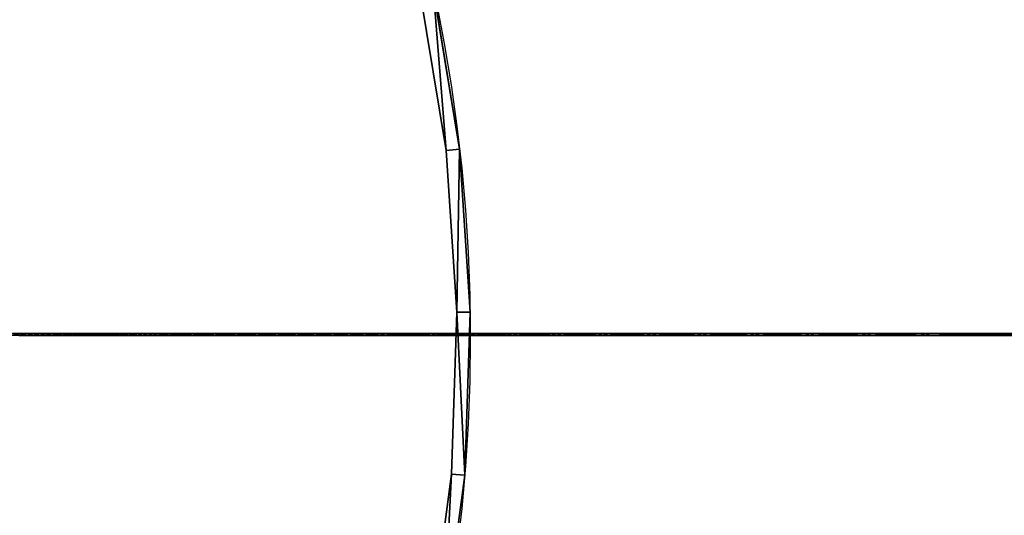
# Model space of a CAD drawing. Extents: x 34 to 1129, y -19 to 489.
# Tile 176 of 237: x 470 to 618, y 210 to 284. Entities that reach past the tile are written whole.
import ezdxf

# ---------------------------------------------------------------- set-up
doc = ezdxf.new("R2010")
doc.units = 0
doc.layers.get('0').update_dxf_attribs({"color": 13, "linetype": 'CONTINUOUS'})

# ---------------------------------------------------------------- blocks, each defined once
blk = doc.blocks.new('GROUP_13')
for p, q in [((498.35, 278.38, 320), (494.37, 302.59, 320)), ((498.35, 278.38), (494.37, 302.59)), ((499.94, 253.9, 320), (498.35, 278.38, 320)), ((498.35, 278.38), (498.35, 278.38, 320)), ((499.94, 253.9), (498.35, 278.38)), ((499.12, 229.38, 320), (499.94, 253.9, 320)), ((499.12, 229.38), (499.94, 253.9)), ((499.94, 253.9), (499.94, 253.9, 320)), ((495.9, 205.06, 320), (499.12, 229.38, 320)), ((495.9, 205.06), (499.12, 229.38)), ((499.12, 229.38), (499.12, 229.38, 320))]:
    blk.add_line(p, q)
mesh = blk.add_polyface()
corners = [(494.37, 302.59), (498.35, 278.38, 320), (498.35, 278.38), (494.37, 302.59, 320)]
mesh.append_faces([[corners[k] for k in face] for face in [(0, 1, 2), (1, 0, 3)]], dxfattribs={"vtx0": -1})
mesh = blk.add_polyface()
corners = [(498.35, 278.38), (499.94, 253.9, 320), (499.94, 253.9), (498.35, 278.38, 320)]
mesh.append_faces([[corners[k] for k in face] for face in [(0, 1, 2), (1, 0, 3)]], dxfattribs={"vtx0": -1})
mesh = blk.add_polyface()
corners = [(499.94, 253.9), (499.12, 229.38, 320), (499.12, 229.38), (499.94, 253.9, 320)]
mesh.append_faces([[corners[k] for k in face] for face in [(0, 1, 2), (1, 0, 3)]], dxfattribs={"vtx0": -1})
mesh = blk.add_polyface()
corners = [(499.12, 229.38), (495.9, 205.06, 320), (495.9, 205.06), (499.12, 229.38, 320)]
mesh.append_faces([[corners[k] for k in face] for face in [(0, 1, 2), (1, 0, 3)]], dxfattribs={"vtx0": -1})
blk = doc.blocks.new('GROUP_14')
for p, q in [((498.35, 278.38, 5), (496.36, 278.15, 5)), ((496.36, 278.15), (498.35, 278.38)), ((496.36, 278.15), (496.36, 278.15, 5)), ((498.35, 278.38), (498.35, 278.38, 5)), ((499.94, 253.9, 5), (497.94, 253.87, 5)), ((497.94, 253.87), (499.94, 253.9)), ((497.94, 253.87), (497.94, 253.87, 5)), ((499.94, 253.9), (499.94, 253.9, 5)), ((497.12, 229.54), (497.12, 229.54, 5)), ((499.12, 229.38, 5), (497.12, 229.54, 5)), ((497.12, 229.54), (499.12, 229.38)), ((499.12, 229.38), (499.12, 229.38, 5))]:
    blk.add_line(p, q)
for points in [[(205.42, 6.01, 0), (229.54, 2.81, 0), (253.87, 2, 0), (278.15, 3.58, 0), (302.17, 7.53, 0), (325.68, 13.81, 0), (348.46, 22.37, 0), (370.3, 33.12, 0), (390.97, 45.96, 0), (410.29, 60.76, 0), (428.07, 77.39, 0), (444.12, 95.67, 0), (458.31, 115.45, 0), (470.49, 136.52, 0), (480.55, 158.68, 0), (488.39, 181.72, 0), (493.93, 205.42, 0), (497.12, 229.54, 0), (497.94, 253.87, 0), (496.36, 278.15, 0), (492.41, 302.17, 0)], [(253.87, 2, 5), (258.86, 2.33, 5), (278.15, 3.58, 5), (302.17, 7.53, 5), (325.68, 13.81, 5), (348.46, 22.37, 5), (370.3, 33.12, 5), (390.97, 45.96, 5), (410.29, 60.76, 5), (428.07, 77.39, 5), (444.12, 95.67, 5), (458.31, 115.45, 5), (470.49, 136.52, 5), (480.55, 158.68, 5), (488.39, 181.72, 5), (493.93, 205.42, 5), (497.12, 229.54, 5), (497.94, 253.87, 5), (496.36, 278.15, 5), (492.41, 302.17, 5)]]:
    blk.add_polyline3d(points)
for centre in [(249.97, 249.97, 5), (249.97, 249.97)]:
    blk.add_circle(centre, 250)
mesh = blk.add_polyface()
corners = [(494.37, 302.59), (496.36, 278.15), (492.41, 302.17), (498.35, 278.38)]
mesh.append_faces([[corners[k] for k in face] for face in [(0, 1, 2), (1, 0, 3)]], dxfattribs={"vtx0": -1})
mesh = blk.add_polyface()
corners = [(496.36, 278.15, 5), (494.37, 302.59, 5), (492.41, 302.17, 5), (498.35, 278.38, 5)]
mesh.append_faces([[corners[k] for k in face] for face in [(0, 1, 2), (1, 0, 3)]], dxfattribs={"vtx0": -1})
mesh = blk.add_polyface()
corners = [(492.41, 302.17, 5), (496.36, 278.15), (496.36, 278.15, 5), (492.41, 302.17)]
mesh.append_faces([[corners[k] for k in face] for face in [(0, 1, 2), (1, 0, 3)]], dxfattribs={"vtx0": -1})
mesh = blk.add_polyface()
corners = [(494.37, 302.59), (498.35, 278.38, 5), (498.35, 278.38), (494.37, 302.59, 5)]
mesh.append_faces([[corners[k] for k in face] for face in [(0, 1, 2), (1, 0, 3)]], dxfattribs={"vtx0": -1})
mesh = blk.add_polyface()
corners = [(497.94, 253.87, 5), (498.35, 278.38, 5), (496.36, 278.15, 5), (499.94, 253.9, 5)]
mesh.append_faces([[corners[k] for k in face] for face in [(0, 1, 2), (1, 0, 3)]], dxfattribs={"vtx0": -1})
mesh = blk.add_polyface()
corners = [(498.35, 278.38), (497.94, 253.87), (496.36, 278.15), (499.94, 253.9)]
mesh.append_faces([[corners[k] for k in face] for face in [(0, 1, 2), (1, 0, 3)]], dxfattribs={"vtx0": -1})
mesh = blk.add_polyface()
corners = [(496.36, 278.15, 5), (497.94, 253.87), (497.94, 253.87, 5), (496.36, 278.15)]
mesh.append_faces([[corners[k] for k in face] for face in [(0, 1, 2), (1, 0, 3)]], dxfattribs={"vtx0": -1})
mesh = blk.add_polyface()
corners = [(498.35, 278.38), (499.94, 253.9, 5), (499.94, 253.9), (498.35, 278.38, 5)]
mesh.append_faces([[corners[k] for k in face] for face in [(0, 1, 2), (1, 0, 3)]], dxfattribs={"vtx0": -1})
mesh = blk.add_polyface()
corners = [(499.12, 229.38, 5), (497.94, 253.87, 5), (497.12, 229.54, 5), (499.94, 253.9, 5)]
mesh.append_faces([[corners[k] for k in face] for face in [(0, 1, 2), (1, 0, 3)]], dxfattribs={"vtx0": -1})
mesh = blk.add_polyface()
corners = [(497.94, 253.87), (499.12, 229.38), (497.12, 229.54), (499.94, 253.9)]
mesh.append_faces([[corners[k] for k in face] for face in [(0, 1, 2), (1, 0, 3)]], dxfattribs={"vtx0": -1})
mesh = blk.add_polyface()
corners = [(497.94, 253.87, 5), (497.12, 229.54), (497.12, 229.54, 5), (497.94, 253.87)]
mesh.append_faces([[corners[k] for k in face] for face in [(0, 1, 2), (1, 0, 3)]], dxfattribs={"vtx0": -1})
mesh = blk.add_polyface()
corners = [(499.94, 253.9), (499.12, 229.38, 5), (499.12, 229.38), (499.94, 253.9, 5)]
mesh.append_faces([[corners[k] for k in face] for face in [(0, 1, 2), (1, 0, 3)]], dxfattribs={"vtx0": -1})
mesh = blk.add_polyface()
corners = [(497.12, 229.54, 5), (493.93, 205.42), (493.93, 205.42, 5), (497.12, 229.54)]
mesh.append_faces([[corners[k] for k in face] for face in [(0, 1, 2), (1, 0, 3)]], dxfattribs={"vtx0": -1})
mesh = blk.add_polyface()
corners = [(497.12, 229.54), (495.9, 205.06), (493.93, 205.42), (499.12, 229.38)]
mesh.append_faces([[corners[k] for k in face] for face in [(0, 1, 2), (1, 0, 3)]], dxfattribs={"vtx0": -1})
mesh = blk.add_polyface()
corners = [(495.9, 205.06, 5), (497.12, 229.54, 5), (493.93, 205.42, 5), (499.12, 229.38, 5)]
mesh.append_faces([[corners[k] for k in face] for face in [(0, 1, 2), (1, 0, 3)]], dxfattribs={"vtx0": -1})
mesh = blk.add_polyface()
corners = [(499.12, 229.38), (495.9, 205.06, 5), (495.9, 205.06), (499.12, 229.38, 5)]
mesh.append_faces([[corners[k] for k in face] for face in [(0, 1, 2), (1, 0, 3)]], dxfattribs={"vtx0": -1})
blk = doc.blocks.new('GROUP_17')
for p in [(0, 0), (0, 0, 325)]:
    blk.add_blockref('GROUP_14', p)
blk = doc.blocks.new('GROUP_26')
mesh = blk.add_polyface()
corners = [(-36.52, -34.16, -24.3), (154.82, 144.82, 120), (-36.52, -34.16, -28.3), (154.82, 144.82, 124)]
mesh.append_faces([[corners[k] for k in face] for face in [(0, 1, 2), (1, 0, 3)]], dxfattribs={"vtx0": -1})
mesh = blk.add_polyface()
corners = [(154.82, 144.82, 120), (-33.78, -37.08, -28.3), (-36.52, -34.16, -28.3), (157.56, 141.9, 120)]
mesh.append_faces([[corners[k] for k in face] for face in [(0, 1, 2), (1, 0, 3)]], dxfattribs={"vtx0": -1})
mesh = blk.add_polyface()
corners = [(-33.78, -37.08, -24.3), (154.82, 144.82, 124), (-36.52, -34.16, -24.3), (157.56, 141.9, 124)]
mesh.append_faces([[corners[k] for k in face] for face in [(0, 1, 2), (1, 0, 3)]], dxfattribs={"vtx0": -1})
mesh = blk.add_polyface()
corners = [(157.56, 141.9, 120), (-33.78, -37.08, -24.3), (-33.78, -37.08, -28.3), (157.56, 141.9, 124)]
mesh.append_faces([[corners[k] for k in face] for face in [(0, 1, 2), (1, 0, 3)]], dxfattribs={"vtx0": -1})
blk = doc.blocks.new('GROUP_25')
at = {"extrusion": (-0.176676, -0.165263, 0.970296), "rotation": 46.91163252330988}
blk.add_blockref('GROUP_26', (-11.79, 399.36, -148.63), dxfattribs=at)
blk = doc.blocks.new('GROUP_24')
at = {"rotation": 344.8900966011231}
blk.add_blockref('GROUP_25', (-56.17, 73.1, 206), dxfattribs=at)
for name, p in [('GROUP_17', (0, 0)), ('GROUP_13', (0, 0, 5))]:
    blk.add_blockref(name, p)
blk = doc.blocks.new('GROUP_1')
for p, q in [((189.7, 348.75, 0.27), (190.64, 349.05)), ((190.64, 349.05), (191.58, 349.36, 0.27)), ((192.6, 342.74), (193.55, 343.02, 0.27)), ((191.65, 342.46, 0.27), (192.6, 342.74)), ((193.44, 336.12, 0.27), (194.39, 336.37)), ((194.39, 336.37), (195.35, 336.63, 0.27)), ((195.04, 329.73, 0.27), (196.01, 329.96)), ((196.01, 329.96), (196.97, 330.19, 0.27)), ((196.48, 323.3, 0.27), (197.44, 323.51)), ((197.44, 323.51), (198.41, 323.71, 0.27)), ((197.74, 316.82, 0.27), (198.71, 317.01)), ((198.71, 317.01), (199.68, 317.21, 0.27)), ((199.19, 314.69), (200.15, 314.92, 0.27)), ((198.22, 314.46, 0.27), (199.19, 314.69)), ((198.84, 312.12, 0.27), (199.79, 312.4)), ((199.79, 312.4), (200.74, 312.67, 0.27)), ((200.52, 310.14), (201.45, 310.46, 0.27)), ((199.58, 309.81, 0.27), (200.52, 310.14)), ((200.44, 307.54, 0.27), (201.36, 307.92)), ((201.36, 307.92), (202.27, 308.3, 0.27)), ((202.32, 305.75), (203.21, 306.17, 0.27)), ((201.42, 305.33, 0.27), (202.32, 305.75)), ((202.52, 303.16, 0.27), (203.39, 303.63)), ((203.39, 303.63), (204.26, 304.1, 0.27)), ((204.57, 301.58), (205.41, 302.09, 0.27)), ((203.73, 301.06, 0.27), (204.57, 301.58)), ((205.86, 299.58), (206.68, 300.14, 0.27)), ((205.04, 299.02, 0.27), (205.86, 299.58)), ((206.47, 297.06, 0.27), (207.25, 297.66)), ((207.25, 297.66), (208.04, 298.26, 0.27)), ((207.99, 295.17, 0.27), (208.74, 295.82)), ((208.74, 295.82), (209.5, 296.46, 0.27)), ((210.33, 294.05), (211.05, 294.73, 0.27)), ((209.61, 293.37, 0.27), (210.33, 294.05)), ((212.01, 292.38), (212.7, 293.08, 0.27)), ((211.31, 291.67, 0.27), (212.01, 292.38)), ((214.78, 288.28, 0.27), (215.48, 288.97)), ((215.48, 288.97), (216.19, 289.67, 0.27)), ((218.12, 284.79, 0.27), (218.85, 285.46)), ((218.85, 285.46), (219.57, 286.13, 0.27)), ((222.09, 281.84), (222.84, 282.49, 0.27)), ((221.35, 281.19, 0.27), (222.09, 281.84)), ((224.46, 277.5, 0.27), (225.22, 278.12)), ((225.22, 278.12), (225.99, 278.75, 0.27)), ((227.45, 273.7, 0.27), (228.23, 274.3)), ((228.23, 274.3), (229.02, 274.9, 0.27)), ((231.12, 270.39), (231.93, 270.96, 0.27)), ((230.31, 269.81, 0.27), (231.12, 270.39)), ((233.05, 265.83, 0.27), (233.88, 266.38)), ((233.88, 266.38), (234.7, 266.93, 0.27)), ((235.67, 261.77, 0.27), (236.51, 262.29)), ((236.51, 262.29), (237.35, 262.81, 0.27)), ((238.15, 257.62, 0.27), (239, 258.12)), ((239, 258.12), (239.86, 258.61, 0.27)), ((241.36, 253.86), (242.24, 254.33, 0.27)), ((240.49, 253.4, 0.27), (241.36, 253.86)), ((243.59, 249.54), (244.47, 249.98, 0.27)), ((242.7, 249.1, 0.27), (243.59, 249.54)), ((251.28, 233.25), (252.17, 233.69, 0.27)), ((250.39, 232.82, 0.27), (251.28, 233.25)), ((257.24, 221.53), (258.12, 221.99, 0.27)), ((256.37, 221.07, 0.27), (257.24, 221.53)), ((262.68, 209.5, 0.27), (263.55, 209.99)), ((263.55, 209.99), (264.41, 210.47, 0.27)), ((269.34, 198.12, 0.27), (270.18, 198.63)), ((270.18, 198.63), (271.03, 199.15, 0.27)), ((277.15, 187.48), (277.98, 188.02, 0.27)), ((276.32, 186.94, 0.27), (277.15, 187.48)), ((283.63, 175.98, 0.27), (284.44, 176.54)), ((284.44, 176.54), (285.26, 177.1, 0.27)), ((291.25, 165.23, 0.27), (292.05, 165.81)), ((292.05, 165.81), (292.85, 166.4, 0.27)), ((299.19, 154.71, 0.27), (299.97, 155.31)), ((299.97, 155.31), (300.76, 155.92, 0.27)), ((307.44, 144.42, 0.27), (308.2, 145.05)), ((308.2, 145.05), (308.96, 145.68, 0.27)), ((315.98, 134.39, 0.27), (316.72, 135.04)), ((316.72, 135.04), (317.47, 135.69, 0.27)), ((325.53, 125.28), (326.26, 125.95, 0.27)), ((324.81, 124.6, 0.27), (325.53, 125.28))]:
    blk.add_line(p, q)
at = {"extrusion": (0, 0, -1)}
blk.add_arc((38.95, 274.22), 241.48, 150.964, 169.7928, dxfattribs=at)
for centre, radius, start, end in [((242.92, 324.98), 44.93, 190.2072, 226.5178), ((653.95, 430.64), 448.45, 204.4342, 224.5972)]:
    blk.add_arc(centre, radius, start, end)
at = {"extrusion": (8.20204e-16, 8.64854e-16, -1)}
blk.add_arc((-107.81, 182.51), 151.42, 133.4822, 155.5658, dxfattribs=at)
mesh = blk.add_polyface()
corners = [(188.51, 355.31), (189.7, 348.75, 0.27), (187.57, 354.98, 0.27), (190.64, 349.05)]
mesh.append_faces([[corners[k] for k in face] for face in [(0, 1, 2), (1, 0, 3)]], dxfattribs={"vtx0": -1})
mesh = blk.add_polyface()
corners = [(189.44, 355.65, 0.27), (190.64, 349.05), (188.51, 355.31), (191.58, 349.36, 0.27)]
mesh.append_faces([[corners[k] for k in face] for face in [(0, 1, 2), (1, 0, 3)]], dxfattribs={"vtx0": -1})
mesh = blk.add_polyface()
corners = [(190.64, 349.05), (191.65, 342.46, 0.27), (189.7, 348.75, 0.27), (192.6, 342.74)]
mesh.append_faces([[corners[k] for k in face] for face in [(0, 1, 2), (1, 0, 3)]], dxfattribs={"vtx0": -1})
mesh = blk.add_polyface()
corners = [(191.58, 349.36, 0.27), (192.6, 342.74), (190.64, 349.05), (193.55, 343.02, 0.27)]
mesh.append_faces([[corners[k] for k in face] for face in [(0, 1, 2), (1, 0, 3)]], dxfattribs={"vtx0": -1})
mesh = blk.add_polyface()
corners = [(193.55, 343.02, 0.27), (194.39, 336.37), (192.6, 342.74), (195.35, 336.63, 0.27)]
mesh.append_faces([[corners[k] for k in face] for face in [(0, 1, 2), (1, 0, 3)]], dxfattribs={"vtx0": -1})
mesh = blk.add_polyface()
corners = [(192.6, 342.74), (193.44, 336.12, 0.27), (191.65, 342.46, 0.27), (194.39, 336.37)]
mesh.append_faces([[corners[k] for k in face] for face in [(0, 1, 2), (1, 0, 3)]], dxfattribs={"vtx0": -1})
mesh = blk.add_polyface()
corners = [(194.39, 336.37), (195.04, 329.73, 0.27), (193.44, 336.12, 0.27), (196.01, 329.96)]
mesh.append_faces([[corners[k] for k in face] for face in [(0, 1, 2), (1, 0, 3)]], dxfattribs={"vtx0": -1})
mesh = blk.add_polyface()
corners = [(195.35, 336.63, 0.27), (196.01, 329.96), (194.39, 336.37), (196.97, 330.19, 0.27)]
mesh.append_faces([[corners[k] for k in face] for face in [(0, 1, 2), (1, 0, 3)]], dxfattribs={"vtx0": -1})
mesh = blk.add_polyface()
corners = [(196.01, 329.96), (196.48, 323.3, 0.27), (195.04, 329.73, 0.27), (197.44, 323.51)]
mesh.append_faces([[corners[k] for k in face] for face in [(0, 1, 2), (1, 0, 3)]], dxfattribs={"vtx0": -1})
mesh = blk.add_polyface()
corners = [(196.97, 330.19, 0.27), (197.44, 323.51), (196.01, 329.96), (198.41, 323.71, 0.27)]
mesh.append_faces([[corners[k] for k in face] for face in [(0, 1, 2), (1, 0, 3)]], dxfattribs={"vtx0": -1})
mesh = blk.add_polyface()
corners = [(197.44, 323.51), (197.74, 316.82, 0.27), (196.48, 323.3, 0.27), (198.71, 317.01)]
mesh.append_faces([[corners[k] for k in face] for face in [(0, 1, 2), (1, 0, 3)]], dxfattribs={"vtx0": -1})
mesh = blk.add_polyface()
corners = [(198.41, 323.71, 0.27), (198.71, 317.01), (197.44, 323.51), (199.68, 317.21, 0.27)]
mesh.append_faces([[corners[k] for k in face] for face in [(0, 1, 2), (1, 0, 3)]], dxfattribs={"vtx0": -1})
mesh = blk.add_polyface()
corners = [(198.71, 317.01), (198.22, 314.46, 0.27), (197.74, 316.82, 0.27), (199.19, 314.69)]
mesh.append_faces([[corners[k] for k in face] for face in [(0, 1, 2), (1, 0, 3)]], dxfattribs={"vtx0": -1})
mesh = blk.add_polyface()
corners = [(199.68, 317.21, 0.27), (199.19, 314.69), (198.71, 317.01), (200.15, 314.92, 0.27)]
mesh.append_faces([[corners[k] for k in face] for face in [(0, 1, 2), (1, 0, 3)]], dxfattribs={"vtx0": -1})
mesh = blk.add_polyface()
corners = [(200.15, 314.92, 0.27), (199.79, 312.4), (199.19, 314.69), (200.74, 312.67, 0.27)]
mesh.append_faces([[corners[k] for k in face] for face in [(0, 1, 2), (1, 0, 3)]], dxfattribs={"vtx0": -1})
mesh = blk.add_polyface()
corners = [(199.19, 314.69), (198.84, 312.12, 0.27), (198.22, 314.46, 0.27), (199.79, 312.4)]
mesh.append_faces([[corners[k] for k in face] for face in [(0, 1, 2), (1, 0, 3)]], dxfattribs={"vtx0": -1})
mesh = blk.add_polyface()
corners = [(199.79, 312.4), (199.58, 309.81, 0.27), (198.84, 312.12, 0.27), (200.52, 310.14)]
mesh.append_faces([[corners[k] for k in face] for face in [(0, 1, 2), (1, 0, 3)]], dxfattribs={"vtx0": -1})
mesh = blk.add_polyface()
corners = [(200.74, 312.67, 0.27), (200.52, 310.14), (199.79, 312.4), (201.45, 310.46, 0.27)]
mesh.append_faces([[corners[k] for k in face] for face in [(0, 1, 2), (1, 0, 3)]], dxfattribs={"vtx0": -1})
mesh = blk.add_polyface()
corners = [(201.45, 310.46, 0.27), (201.36, 307.92), (200.52, 310.14), (202.27, 308.3, 0.27)]
mesh.append_faces([[corners[k] for k in face] for face in [(0, 1, 2), (1, 0, 3)]], dxfattribs={"vtx0": -1})
mesh = blk.add_polyface()
corners = [(200.52, 310.14), (200.44, 307.54, 0.27), (199.58, 309.81, 0.27), (201.36, 307.92)]
mesh.append_faces([[corners[k] for k in face] for face in [(0, 1, 2), (1, 0, 3)]], dxfattribs={"vtx0": -1})
mesh = blk.add_polyface()
corners = [(201.36, 307.92), (201.42, 305.33, 0.27), (200.44, 307.54, 0.27), (202.32, 305.75)]
mesh.append_faces([[corners[k] for k in face] for face in [(0, 1, 2), (1, 0, 3)]], dxfattribs={"vtx0": -1})
mesh = blk.add_polyface()
corners = [(202.27, 308.3, 0.27), (202.32, 305.75), (201.36, 307.92), (203.21, 306.17, 0.27)]
mesh.append_faces([[corners[k] for k in face] for face in [(0, 1, 2), (1, 0, 3)]], dxfattribs={"vtx0": -1})
mesh = blk.add_polyface()
corners = [(203.21, 306.17, 0.27), (203.39, 303.63), (202.32, 305.75), (204.26, 304.1, 0.27)]
mesh.append_faces([[corners[k] for k in face] for face in [(0, 1, 2), (1, 0, 3)]], dxfattribs={"vtx0": -1})
mesh = blk.add_polyface()
corners = [(202.32, 305.75), (202.52, 303.16, 0.27), (201.42, 305.33, 0.27), (203.39, 303.63)]
mesh.append_faces([[corners[k] for k in face] for face in [(0, 1, 2), (1, 0, 3)]], dxfattribs={"vtx0": -1})
mesh = blk.add_polyface()
corners = [(203.39, 303.63), (203.73, 301.06, 0.27), (202.52, 303.16, 0.27), (204.57, 301.58)]
mesh.append_faces([[corners[k] for k in face] for face in [(0, 1, 2), (1, 0, 3)]], dxfattribs={"vtx0": -1})
mesh = blk.add_polyface()
corners = [(204.26, 304.1, 0.27), (204.57, 301.58), (203.39, 303.63), (205.41, 302.09, 0.27)]
mesh.append_faces([[corners[k] for k in face] for face in [(0, 1, 2), (1, 0, 3)]], dxfattribs={"vtx0": -1})
mesh = blk.add_polyface()
corners = [(205.41, 302.09, 0.27), (205.86, 299.58), (204.57, 301.58), (206.68, 300.14, 0.27)]
mesh.append_faces([[corners[k] for k in face] for face in [(0, 1, 2), (1, 0, 3)]], dxfattribs={"vtx0": -1})
mesh = blk.add_polyface()
corners = [(204.57, 301.58), (205.04, 299.02, 0.27), (203.73, 301.06, 0.27), (205.86, 299.58)]
mesh.append_faces([[corners[k] for k in face] for face in [(0, 1, 2), (1, 0, 3)]], dxfattribs={"vtx0": -1})
mesh = blk.add_polyface()
corners = [(206.68, 300.14, 0.27), (207.25, 297.66), (205.86, 299.58), (208.04, 298.26, 0.27)]
mesh.append_faces([[corners[k] for k in face] for face in [(0, 1, 2), (1, 0, 3)]], dxfattribs={"vtx0": -1})
mesh = blk.add_polyface()
corners = [(205.86, 299.58), (206.47, 297.06, 0.27), (205.04, 299.02, 0.27), (207.25, 297.66)]
mesh.append_faces([[corners[k] for k in face] for face in [(0, 1, 2), (1, 0, 3)]], dxfattribs={"vtx0": -1})
mesh = blk.add_polyface()
corners = [(207.25, 297.66), (207.99, 295.17, 0.27), (206.47, 297.06, 0.27), (208.74, 295.82)]
mesh.append_faces([[corners[k] for k in face] for face in [(0, 1, 2), (1, 0, 3)]], dxfattribs={"vtx0": -1})
mesh = blk.add_polyface()
corners = [(208.04, 298.26, 0.27), (208.74, 295.82), (207.25, 297.66), (209.5, 296.46, 0.27)]
mesh.append_faces([[corners[k] for k in face] for face in [(0, 1, 2), (1, 0, 3)]], dxfattribs={"vtx0": -1})
mesh = blk.add_polyface()
corners = [(208.74, 295.82), (209.61, 293.37, 0.27), (207.99, 295.17, 0.27), (210.33, 294.05)]
mesh.append_faces([[corners[k] for k in face] for face in [(0, 1, 2), (1, 0, 3)]], dxfattribs={"vtx0": -1})
mesh = blk.add_polyface()
corners = [(209.5, 296.46, 0.27), (210.33, 294.05), (208.74, 295.82), (211.05, 294.73, 0.27)]
mesh.append_faces([[corners[k] for k in face] for face in [(0, 1, 2), (1, 0, 3)]], dxfattribs={"vtx0": -1})
mesh = blk.add_polyface()
corners = [(211.05, 294.73, 0.27), (212.01, 292.38), (210.33, 294.05), (212.7, 293.08, 0.27)]
mesh.append_faces([[corners[k] for k in face] for face in [(0, 1, 2), (1, 0, 3)]], dxfattribs={"vtx0": -1})
mesh = blk.add_polyface()
corners = [(210.33, 294.05), (211.31, 291.67, 0.27), (209.61, 293.37, 0.27), (212.01, 292.38)]
mesh.append_faces([[corners[k] for k in face] for face in [(0, 1, 2), (1, 0, 3)]], dxfattribs={"vtx0": -1})
mesh = blk.add_polyface()
corners = [(212.7, 293.08, 0.27), (215.48, 288.97), (212.01, 292.38), (216.19, 289.67, 0.27)]
mesh.append_faces([[corners[k] for k in face] for face in [(0, 1, 2), (1, 0, 3)]], dxfattribs={"vtx0": -1})
mesh = blk.add_polyface()
corners = [(212.01, 292.38), (214.78, 288.28, 0.27), (211.31, 291.67, 0.27), (215.48, 288.97)]
mesh.append_faces([[corners[k] for k in face] for face in [(0, 1, 2), (1, 0, 3)]], dxfattribs={"vtx0": -1})
mesh = blk.add_polyface()
corners = [(215.48, 288.97), (218.12, 284.79, 0.27), (214.78, 288.28, 0.27), (218.85, 285.46)]
mesh.append_faces([[corners[k] for k in face] for face in [(0, 1, 2), (1, 0, 3)]], dxfattribs={"vtx0": -1})
mesh = blk.add_polyface()
corners = [(216.19, 289.67, 0.27), (218.85, 285.46), (215.48, 288.97), (219.57, 286.13, 0.27)]
mesh.append_faces([[corners[k] for k in face] for face in [(0, 1, 2), (1, 0, 3)]], dxfattribs={"vtx0": -1})
mesh = blk.add_polyface()
corners = [(218.85, 285.46), (221.35, 281.19, 0.27), (218.12, 284.79, 0.27), (222.09, 281.84)]
mesh.append_faces([[corners[k] for k in face] for face in [(0, 1, 2), (1, 0, 3)]], dxfattribs={"vtx0": -1})
mesh = blk.add_polyface()
corners = [(219.57, 286.13, 0.27), (222.09, 281.84), (218.85, 285.46), (222.84, 282.49, 0.27)]
mesh.append_faces([[corners[k] for k in face] for face in [(0, 1, 2), (1, 0, 3)]], dxfattribs={"vtx0": -1})
mesh = blk.add_polyface()
corners = [(222.84, 282.49, 0.27), (225.22, 278.12), (222.09, 281.84), (225.99, 278.75, 0.27)]
mesh.append_faces([[corners[k] for k in face] for face in [(0, 1, 2), (1, 0, 3)]], dxfattribs={"vtx0": -1})
mesh = blk.add_polyface()
corners = [(222.09, 281.84), (224.46, 277.5, 0.27), (221.35, 281.19, 0.27), (225.22, 278.12)]
mesh.append_faces([[corners[k] for k in face] for face in [(0, 1, 2), (1, 0, 3)]], dxfattribs={"vtx0": -1})
mesh = blk.add_polyface()
corners = [(225.22, 278.12), (227.45, 273.7, 0.27), (224.46, 277.5, 0.27), (228.23, 274.3)]
mesh.append_faces([[corners[k] for k in face] for face in [(0, 1, 2), (1, 0, 3)]], dxfattribs={"vtx0": -1})
mesh = blk.add_polyface()
corners = [(225.99, 278.75, 0.27), (228.23, 274.3), (225.22, 278.12), (229.02, 274.9, 0.27)]
mesh.append_faces([[corners[k] for k in face] for face in [(0, 1, 2), (1, 0, 3)]], dxfattribs={"vtx0": -1})
mesh = blk.add_polyface()
corners = [(228.23, 274.3), (230.31, 269.81, 0.27), (227.45, 273.7, 0.27), (231.12, 270.39)]
mesh.append_faces([[corners[k] for k in face] for face in [(0, 1, 2), (1, 0, 3)]], dxfattribs={"vtx0": -1})
mesh = blk.add_polyface()
corners = [(229.02, 274.9, 0.27), (231.12, 270.39), (228.23, 274.3), (231.93, 270.96, 0.27)]
mesh.append_faces([[corners[k] for k in face] for face in [(0, 1, 2), (1, 0, 3)]], dxfattribs={"vtx0": -1})
mesh = blk.add_polyface()
corners = [(231.93, 270.96, 0.27), (233.88, 266.38), (231.12, 270.39), (234.7, 266.93, 0.27)]
mesh.append_faces([[corners[k] for k in face] for face in [(0, 1, 2), (1, 0, 3)]], dxfattribs={"vtx0": -1})
mesh = blk.add_polyface()
corners = [(231.12, 270.39), (233.05, 265.83, 0.27), (230.31, 269.81, 0.27), (233.88, 266.38)]
mesh.append_faces([[corners[k] for k in face] for face in [(0, 1, 2), (1, 0, 3)]], dxfattribs={"vtx0": -1})
mesh = blk.add_polyface()
corners = [(233.88, 266.38), (235.67, 261.77, 0.27), (233.05, 265.83, 0.27), (236.51, 262.29)]
mesh.append_faces([[corners[k] for k in face] for face in [(0, 1, 2), (1, 0, 3)]], dxfattribs={"vtx0": -1})
mesh = blk.add_polyface()
corners = [(234.7, 266.93, 0.27), (236.51, 262.29), (233.88, 266.38), (237.35, 262.81, 0.27)]
mesh.append_faces([[corners[k] for k in face] for face in [(0, 1, 2), (1, 0, 3)]], dxfattribs={"vtx0": -1})
mesh = blk.add_polyface()
corners = [(236.51, 262.29), (238.15, 257.62, 0.27), (235.67, 261.77, 0.27), (239, 258.12)]
mesh.append_faces([[corners[k] for k in face] for face in [(0, 1, 2), (1, 0, 3)]], dxfattribs={"vtx0": -1})
mesh = blk.add_polyface()
corners = [(237.35, 262.81, 0.27), (239, 258.12), (236.51, 262.29), (239.86, 258.61, 0.27)]
mesh.append_faces([[corners[k] for k in face] for face in [(0, 1, 2), (1, 0, 3)]], dxfattribs={"vtx0": -1})
mesh = blk.add_polyface()
corners = [(239, 258.12), (240.49, 253.4, 0.27), (238.15, 257.62, 0.27), (241.36, 253.86)]
mesh.append_faces([[corners[k] for k in face] for face in [(0, 1, 2), (1, 0, 3)]], dxfattribs={"vtx0": -1})
mesh = blk.add_polyface()
corners = [(239.86, 258.61, 0.27), (241.36, 253.86), (239, 258.12), (242.24, 254.33, 0.27)]
mesh.append_faces([[corners[k] for k in face] for face in [(0, 1, 2), (1, 0, 3)]], dxfattribs={"vtx0": -1})
mesh = blk.add_polyface()
corners = [(242.24, 254.33, 0.27), (243.59, 249.54), (241.36, 253.86), (244.47, 249.98, 0.27)]
mesh.append_faces([[corners[k] for k in face] for face in [(0, 1, 2), (1, 0, 3)]], dxfattribs={"vtx0": -1})
mesh = blk.add_polyface()
corners = [(241.36, 253.86), (242.7, 249.1, 0.27), (240.49, 253.4, 0.27), (243.59, 249.54)]
mesh.append_faces([[corners[k] for k in face] for face in [(0, 1, 2), (1, 0, 3)]], dxfattribs={"vtx0": -1})
mesh = blk.add_polyface()
corners = [(244.47, 249.98, 0.27), (245.67, 245.14), (243.59, 249.54), (252.17, 233.69, 0.27), (251.28, 233.25)]
mesh.append_faces([[corners[k] for k in face] for face in [(0, 1, 2), (1, 3, 4)]], dxfattribs={"vtx0": -1})
mesh.append_faces([[corners[k] for k in face] for face in [(1, 0, 3)]], dxfattribs={"vtx0": -1, "vtx2": -1})
mesh = blk.add_polyface()
corners = [(243.59, 249.54), (250.39, 232.82, 0.27), (242.7, 249.1, 0.27), (245.67, 245.14), (251.28, 233.25)]
mesh.append_faces([[corners[k] for k in face] for face in [(0, 1, 2), (1, 3, 4)]], dxfattribs={"vtx0": -1})
mesh.append_faces([[corners[k] for k in face] for face in [(1, 0, 3)]], dxfattribs={"vtx0": -1, "vtx2": -1})
mesh = blk.add_polyface()
corners = [(252.17, 233.69, 0.27), (257.24, 221.53), (251.28, 233.25), (258.12, 221.99, 0.27)]
mesh.append_faces([[corners[k] for k in face] for face in [(0, 1, 2), (1, 0, 3)]], dxfattribs={"vtx0": -1})
mesh = blk.add_polyface()
corners = [(251.28, 233.25), (256.37, 221.07, 0.27), (250.39, 232.82, 0.27), (257.24, 221.53)]
mesh.append_faces([[corners[k] for k in face] for face in [(0, 1, 2), (1, 0, 3)]], dxfattribs={"vtx0": -1})
mesh = blk.add_polyface()
corners = [(258.12, 221.99, 0.27), (263.55, 209.99), (257.24, 221.53), (264.41, 210.47, 0.27)]
mesh.append_faces([[corners[k] for k in face] for face in [(0, 1, 2), (1, 0, 3)]], dxfattribs={"vtx0": -1})
mesh = blk.add_polyface()
corners = [(257.24, 221.53), (262.68, 209.5, 0.27), (256.37, 221.07, 0.27), (263.55, 209.99)]
mesh.append_faces([[corners[k] for k in face] for face in [(0, 1, 2), (1, 0, 3)]], dxfattribs={"vtx0": -1})
mesh = blk.add_polyface()
corners = [(263.55, 209.99), (269.34, 198.12, 0.27), (262.68, 209.5, 0.27), (270.18, 198.63)]
mesh.append_faces([[corners[k] for k in face] for face in [(0, 1, 2), (1, 0, 3)]], dxfattribs={"vtx0": -1})
mesh = blk.add_polyface()
corners = [(264.41, 210.47, 0.27), (270.18, 198.63), (263.55, 209.99), (271.03, 199.15, 0.27)]
mesh.append_faces([[corners[k] for k in face] for face in [(0, 1, 2), (1, 0, 3)]], dxfattribs={"vtx0": -1})
mesh = blk.add_polyface()
corners = [(270.18, 198.63), (276.32, 186.94, 0.27), (269.34, 198.12, 0.27), (277.15, 187.48)]
mesh.append_faces([[corners[k] for k in face] for face in [(0, 1, 2), (1, 0, 3)]], dxfattribs={"vtx0": -1})
mesh = blk.add_polyface()
corners = [(271.03, 199.15, 0.27), (277.15, 187.48), (270.18, 198.63), (277.98, 188.02, 0.27)]
mesh.append_faces([[corners[k] for k in face] for face in [(0, 1, 2), (1, 0, 3)]], dxfattribs={"vtx0": -1})
mesh = blk.add_polyface()
corners = [(277.98, 188.02, 0.27), (284.44, 176.54), (277.15, 187.48), (285.26, 177.1, 0.27)]
mesh.append_faces([[corners[k] for k in face] for face in [(0, 1, 2), (1, 0, 3)]], dxfattribs={"vtx0": -1})
mesh = blk.add_polyface()
corners = [(277.15, 187.48), (283.63, 175.98, 0.27), (276.32, 186.94, 0.27), (284.44, 176.54)]
mesh.append_faces([[corners[k] for k in face] for face in [(0, 1, 2), (1, 0, 3)]], dxfattribs={"vtx0": -1})
mesh = blk.add_polyface()
corners = [(284.44, 176.54), (291.25, 165.23, 0.27), (283.63, 175.98, 0.27), (292.05, 165.81)]
mesh.append_faces([[corners[k] for k in face] for face in [(0, 1, 2), (1, 0, 3)]], dxfattribs={"vtx0": -1})
mesh = blk.add_polyface()
corners = [(285.26, 177.1, 0.27), (292.05, 165.81), (284.44, 176.54), (292.85, 166.4, 0.27)]
mesh.append_faces([[corners[k] for k in face] for face in [(0, 1, 2), (1, 0, 3)]], dxfattribs={"vtx0": -1})
mesh = blk.add_polyface()
corners = [(292.05, 165.81), (299.19, 154.71, 0.27), (291.25, 165.23, 0.27), (299.97, 155.31)]
mesh.append_faces([[corners[k] for k in face] for face in [(0, 1, 2), (1, 0, 3)]], dxfattribs={"vtx0": -1})
mesh = blk.add_polyface()
corners = [(292.85, 166.4, 0.27), (299.97, 155.31), (292.05, 165.81), (300.76, 155.92, 0.27)]
mesh.append_faces([[corners[k] for k in face] for face in [(0, 1, 2), (1, 0, 3)]], dxfattribs={"vtx0": -1})
mesh = blk.add_polyface()
corners = [(299.97, 155.31), (307.44, 144.42, 0.27), (299.19, 154.71, 0.27), (308.2, 145.05)]
mesh.append_faces([[corners[k] for k in face] for face in [(0, 1, 2), (1, 0, 3)]], dxfattribs={"vtx0": -1})
mesh = blk.add_polyface()
corners = [(300.76, 155.92, 0.27), (308.2, 145.05), (299.97, 155.31), (308.96, 145.68, 0.27)]
mesh.append_faces([[corners[k] for k in face] for face in [(0, 1, 2), (1, 0, 3)]], dxfattribs={"vtx0": -1})
mesh = blk.add_polyface()
corners = [(308.2, 145.05), (315.98, 134.39, 0.27), (307.44, 144.42, 0.27), (316.72, 135.04)]
mesh.append_faces([[corners[k] for k in face] for face in [(0, 1, 2), (1, 0, 3)]], dxfattribs={"vtx0": -1})
mesh = blk.add_polyface()
corners = [(308.96, 145.68, 0.27), (316.72, 135.04), (308.2, 145.05), (317.47, 135.69, 0.27)]
mesh.append_faces([[corners[k] for k in face] for face in [(0, 1, 2), (1, 0, 3)]], dxfattribs={"vtx0": -1})
mesh = blk.add_polyface()
corners = [(316.72, 135.04), (324.81, 124.6, 0.27), (315.98, 134.39, 0.27), (325.53, 125.28)]
mesh.append_faces([[corners[k] for k in face] for face in [(0, 1, 2), (1, 0, 3)]], dxfattribs={"vtx0": -1})
mesh = blk.add_polyface()
corners = [(317.47, 135.69, 0.27), (325.53, 125.28), (316.72, 135.04), (326.26, 125.95, 0.27)]
mesh.append_faces([[corners[k] for k in face] for face in [(0, 1, 2), (1, 0, 3)]], dxfattribs={"vtx0": -1})
mesh = blk.add_polyface()
corners = [(326.26, 125.95, 0.27), (334.63, 115.78), (325.53, 125.28), (341.64, 109.89, 0.27), (340.91, 109.21)]
mesh.append_faces([[corners[k] for k in face] for face in [(0, 1, 2), (1, 3, 4)]], dxfattribs={"vtx0": -1})
mesh.append_faces([[corners[k] for k in face] for face in [(1, 0, 3)]], dxfattribs={"vtx0": -1, "vtx2": -1})
mesh = blk.add_polyface()
corners = [(325.53, 125.28), (340.19, 108.54, 0.27), (324.81, 124.6, 0.27), (334.63, 115.78), (340.91, 109.21)]
mesh.append_faces([[corners[k] for k in face] for face in [(0, 1, 2), (1, 3, 4)]], dxfattribs={"vtx0": -1})
mesh.append_faces([[corners[k] for k in face] for face in [(1, 0, 3)]], dxfattribs={"vtx0": -1, "vtx2": -1})
blk = doc.blocks.new('GROUP_2')
at = {"extrusion": (0, -1, -3.33067e-16)}
blk.add_blockref('GROUP_1', (0, 0, -19.33), dxfattribs=at)
blk = doc.blocks.new('GROUP_21')
for name, p in [('GROUP_24', (0, 0, 1384.58)), ('GROUP_2', (242.74, 231.34, -0.58))]:
    blk.add_blockref(name, p)

msp = doc.modelspace()

# ---------------------------------------------------------------- block references
msp.add_blockref('GROUP_21', (37.67, -13.8, -11.84))

doc.saveas('drawing.dxf')
